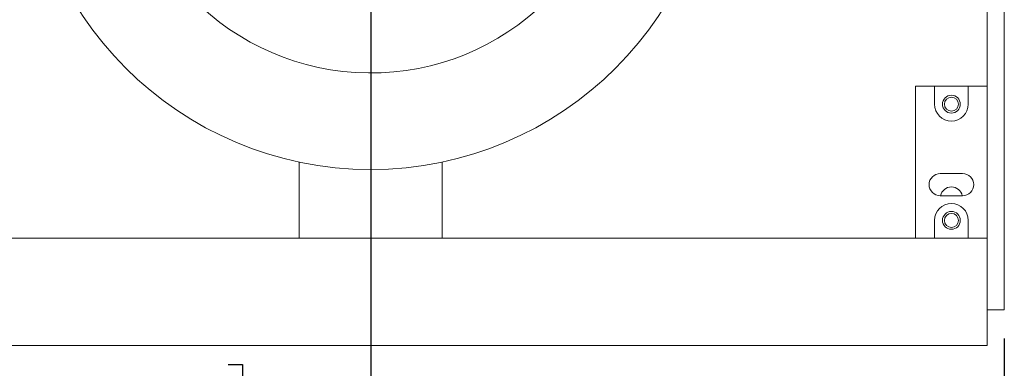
# Model space of a CAD drawing. Header units: inches. Extents: x 0.5 to 10.5, y 0.2 to 8.2.
# Tile 26 of 50: x 7.5 to 9.2, y 1.9 to 2.5. Entities that reach past the tile are written whole.
import ezdxf

# ---------------------------------------------------------------- set-up
doc = ezdxf.new("R2010")
doc.units = ezdxf.units.IN
doc.header["$MEASUREMENT"] = 0
doc.layers.add('SLD-0', color=7, linetype='Continuous')
doc.styles.add('SLDTEXTSTYLE3', font='TXT', dxfattribs={"width": 0.75})
doc.dimstyles.new('SLDDIMSTYLE0', dxfattribs={"dimtxt": 0.125, "dimasz": 0.13, "dimexe": 0, "dimexo": 0.0625, "dimgap": 0.03125, "dimtad": 0, "dimtih": 1, "dimtoh": 1, "dimlfac": 4, "dimrnd": 1e-09, "dimzin": 12, "dimdsep": 46, "dimtxsty": 'SLDTEXTSTYLE3', "dimsah": 1, "dimcen": 0.09, "dimadec": 0, "dimazin": 3, "dimtfac": 1, "dimtofl": 0, "dimtmove": 0, "dimatfit": 3, "dimfxl": 1, "dimfrac": 2, "dimtolj": 1, "dimtzin": 12, "dimarcsym": 0})
doc.dimstyles.new('SLDDIMSTYLE1', dxfattribs={"dimtxt": 0.125, "dimasz": 0.13, "dimexe": 0, "dimexo": 0.0625, "dimgap": 0.03125, "dimtad": 0, "dimtih": 1, "dimtoh": 1, "dimlfac": 4, "dimrnd": 1e-09, "dimzin": 12, "dimdsep": 46, "dimtxsty": 'SLDTEXTSTYLE3', "dimsah": 1, "dimcen": 0.09, "dimadec": 0, "dimazin": 3, "dimtfac": 1, "dimtdec": 3, "dimtofl": 0, "dimtmove": 0, "dimatfit": 3, "dimfxl": 1, "dimfrac": 2, "dimtolj": 1, "dimtzin": 12, "dimarcsym": 0})

# ---------------------------------------------------------------- blocks, each defined once
blk = doc.blocks.new('_D_3')
at = {"layer": 'SLD-0'}
for p, q in [((8.135, 2.7869), (8.135, 1.5847)), ((7.0269, 1.9353), (7.0269, 1.5847)), ((7.314, 1.8897), (7.2886, 1.8897)), ((7.2886, 1.8897), (7.2886, 1.6913)), ((7.8855, 1.8897), (7.9109, 1.8897)), ((7.9109, 1.8897), (7.9109, 1.6913)), ((7.0269, 1.7097), (7.198, 1.7097)), ((8.135, 1.7097), (8.0014, 1.7097)), ((7.2886, 1.6913), (7.314, 1.6913)), ((7.9109, 1.6913), (7.8855, 1.6913))]:
    blk.add_line(p, q, dxfattribs=at)
for points in [[(7.0269, 1.7097), (7.1569, 1.6897), (7.1569, 1.7297)], [(8.135, 1.7097), (8.005, 1.7297), (8.005, 1.6897)]]:
    blk.add_solid(points, dxfattribs=at)
at = {"layer": 'SLD-0', "char_height": 0.125, "attachment_point": 1, "style": 'SLDTEXTSTYLE3'}
for s, insert in [('112.59', (7.3457, 1.8524, -0.1727)), ('4.43', (7.3873, 1.6654, -0.1727))]:
    blk.add_mtext(s, dxfattribs=dict(at, insert=insert))
blk = doc.blocks.new('_D_4')
at = {"layer": 'SLD-0'}
for p, q in [((7.0269, 1.9353), (7.0269, 1.3292)), ((9.2431, 1.9353), (9.2431, 1.3292)), ((8.3997, 1.6342), (8.3743, 1.6342)), ((8.3743, 1.6342), (8.3743, 1.4358)), ((8.9712, 1.6342), (8.9966, 1.6342)), ((8.9966, 1.6342), (8.9966, 1.4358)), ((7.0269, 1.4542), (8.2837, 1.4542)), ((9.2431, 1.4542), (9.0872, 1.4542)), ((8.3743, 1.4358), (8.3997, 1.4358)), ((8.9966, 1.4358), (8.9712, 1.4358))]:
    blk.add_line(p, q, dxfattribs=at)
for points in [[(7.0269, 1.4542), (7.1569, 1.4342), (7.1569, 1.4742)], [(9.2431, 1.4542), (9.1131, 1.4742), (9.1131, 1.4342)]]:
    blk.add_solid(points, dxfattribs=at)
at = {"layer": 'SLD-0', "char_height": 0.125, "attachment_point": 1, "style": 'SLDTEXTSTYLE3'}
for s, insert in [('225.17', (8.4314, 1.5969, -0.1727)), ('8.87', (8.473, 1.4099, -0.1727))]:
    blk.add_mtext(s, dxfattribs=dict(at, insert=insert))

msp = doc.modelspace()

# ---------------------------------------------------------------- linework, layer by layer
at = {"color": 144, "linetype": 'Continuous', "lineweight": 0}
for p, q in [((9.2131, 2.3761), (9.2131, 3.3134)), ((9.0881, 2.3761), (9.0881, 2.1104)), ((9.1801, 2.3448), (9.1801, 2.3761)), ((9.1801, 2.1104), (9.1801, 2.1417))]:
    msp.add_line(p, q, dxfattribs=at)
at = {"color": 7, "linetype": 'Continuous', "lineweight": 15}
for p, q in [((9.2431, 3.3134), (9.2431, 1.9853)), ((9.1211, 2.3761), (9.0881, 2.3761)), ((9.1211, 2.3761), (9.1211, 2.3448)), ((9.1801, 2.3761), (9.1211, 2.3761)), ((9.2131, 2.3761), (9.1801, 2.3761)), ((9.2131, 2.1104), (9.2131, 2.3761)), ((8.01, 2.1104), (8.01, 2.2437)), ((8.26, 2.1104), (8.26, 2.2437)), ((9.1701, 2.2237), (9.1311, 2.2237)), ((9.1311, 2.1847), (9.1701, 2.1847)), ((9.1211, 2.1417), (9.1211, 2.1104)), ((7.0569, 2.1104), (9.2131, 2.1104)), ((9.2131, 2.1104), (9.2131, 1.9229)), ((9.2431, 1.9853), (9.2131, 1.9853)), ((7.0569, 1.9229), (9.2131, 1.9229))]:
    msp.add_line(p, q, dxfattribs=at)
for centre, radius in [((8.135, 2.8369), 0.6063), ((9.1506, 2.3448), 0.0156)]:
    msp.add_circle(centre, radius, dxfattribs=at)
at = {"color": 144, "linetype": 'Continuous', "lineweight": 0}
for centre, radius in [((9.1506, 2.3448), 0.0122), ((9.1506, 2.1417), 0.0156), ((9.1506, 2.1417), 0.0122)]:
    msp.add_circle(centre, radius, dxfattribs=at)
at = {"color": 7, "linetype": 'Continuous', "lineweight": 15}
for centre, radius, start, end in [((8.135, 2.8369), 0.4375, 1.0232, 358.9604), ((9.1506, 2.3448), 0.0295, 180, 0), ((9.1311, 2.2042), 0.0195, 90, 270), ((9.1701, 2.2042), 0.0195, 270, 90), ((9.1506, 2.1417), 0.0295, 360, 180)]:
    msp.add_arc(centre, radius, start, end, dxfattribs=at)
at = {"color": 144, "linetype": 'Continuous', "lineweight": 0}
msp.add_arc((9.1506, 2.1807), 0.0195, 11.837, 168.163, dxfattribs=at)

# ---------------------------------------------------------------- dimensions: what is measured, and where the dimension line sits
at = {"layer": 'SLD-0'}
for base, p1, p2, dimstyle, picture, middle in [((8.135, 1.7097), (7.0269, 1.9853), (8.135, 2.8369), 'SLDDIMSTYLE0', '_D_3', (7.5997, 1.7097)), ((9.2431261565, 1.4541624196), (7.0268761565, 1.9853177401), (9.2431261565, 1.9853177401), 'SLDDIMSTYLE1', '_D_4', (8.6854373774, 1.4541624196))]:
    dim = msp.add_linear_dim(base=base, p1=p1, p2=p2, dimstyle=dimstyle, dxfattribs=at)
    dim.commit()
    dim.dimension.update_dxf_attribs({"geometry": picture, "text_midpoint": middle, "dimtype": 160})

doc.saveas('drawing.dxf')
